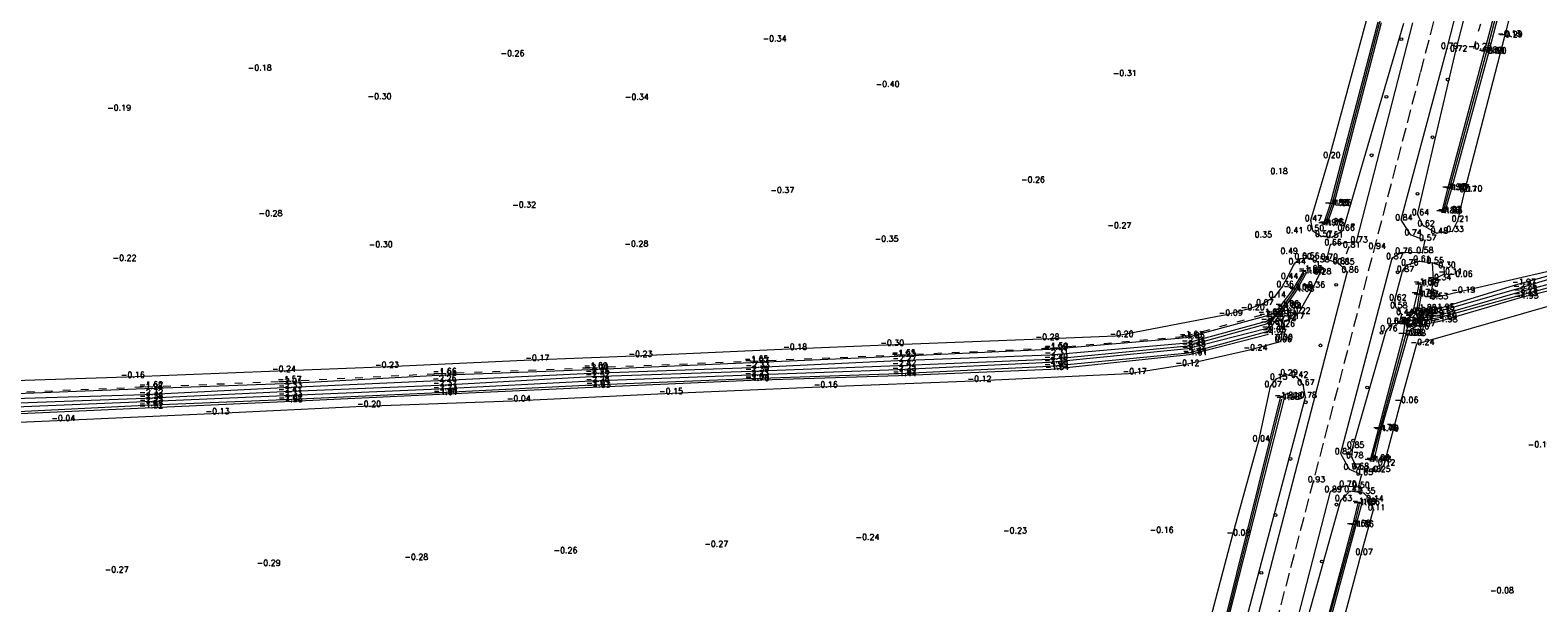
# Model space of a CAD drawing. Header units: metres. Extents: x 102665 to 103901, y 415762 to 419767.
# Tile 38 of 93: x 103109 to 103369, y 418422 to 418521. Entities that reach past the tile are written whole.
import ezdxf

# ---------------------------------------------------------------- set-up
doc = ezdxf.new("R2010")
doc.units = ezdxf.units.M
doc.header["$MEASUREMENT"] = 0
doc.linetypes.add('DGN Style 3', pattern=[3.301553, 2.358252, -0.943301])
doc.linetypes.add('DGN Style 5', pattern=[3.099898, 1.328528, -1.77137])
for name, color, linetype, lineweight in [('00-Aslijn', 5, 'DGN Style 3', 0), ('B-GV-GR-BOOM-S', 90, 'Continuous', 13), ('DTM-Bodemsloot', 162, 'Continuous', 0), ('DTM-Hoogtecijfer', 7, 'Continuous', 0), ('DTM-Kant-asfalt', 137, 'Continuous', 0), ('DTM_hoogtelijn', 251, 'DGN Style 5', 0), ('DTM_talud', 94, 'Continuous', 0)]:
    doc.layers.add(name, color=color, linetype=linetype, lineweight=lineweight)
doc.styles.get("Standard").update_dxf_attribs({"font": 'txt.shx'})

# ---------------------------------------------------------------- blocks, each defined once
blk = doc.blocks.new('145_13')
at = {"layer": 'B-GV-GR-BOOM-S'}
blk.add_circle((0, 0), 0.025, dxfattribs=at)
at = {"layer": 'B-GV-GR-BOOM-S', "extrusion": (0, 0, -1)}
for start, end in [(0, 180), (180, 0)]:
    blk.add_arc((0, 0), 0.025, start, end, dxfattribs=at)
blk = doc.blocks.new('145_14')
at = {"layer": 'B-GV-GR-BOOM-S'}
blk.add_circle((0, 0), 0.025, dxfattribs=at)
at = {"layer": 'B-GV-GR-BOOM-S', "extrusion": (0, 0, -1)}
for start, end in [(0, 180), (180, 0)]:
    blk.add_arc((0, 0), 0.025, start, end, dxfattribs=at)
blk = doc.blocks.new('145_6')
at = {"layer": 'B-GV-GR-BOOM-S'}
blk.add_circle((0, 0), 0.025, dxfattribs=at)
at = {"layer": 'B-GV-GR-BOOM-S', "extrusion": (0, 0, -1)}
for start, end in [(0, 180), (180, 0)]:
    blk.add_arc((0, 0), 0.025, start, end, dxfattribs=at)
blk = doc.blocks.new('145_18')
at = {"layer": 'B-GV-GR-BOOM-S'}
blk.add_circle((0, 0), 0.025, dxfattribs=at)
at = {"layer": 'B-GV-GR-BOOM-S', "extrusion": (0, 0, -1)}
for start, end in [(0, 180), (180, 0)]:
    blk.add_arc((0, 0), 0.025, start, end, dxfattribs=at)
blk = doc.blocks.new('145_16')
at = {"layer": 'B-GV-GR-BOOM-S'}
blk.add_circle((0, 0), 0.025, dxfattribs=at)
at = {"layer": 'B-GV-GR-BOOM-S', "extrusion": (0, 0, -1)}
for start, end in [(0, 180), (180, 0)]:
    blk.add_arc((0, 0), 0.025, start, end, dxfattribs=at)
blk = doc.blocks.new('145_19')
at = {"layer": 'B-GV-GR-BOOM-S'}
blk.add_circle((0, 0), 0.025, dxfattribs=at)
at = {"layer": 'B-GV-GR-BOOM-S', "extrusion": (0, 0, -1)}
for start, end in [(0, 180), (180, 0)]:
    blk.add_arc((0, 0), 0.025, start, end, dxfattribs=at)
blk = doc.blocks.new('145_20')
at = {"layer": 'B-GV-GR-BOOM-S'}
blk.add_circle((0, 0), 0.025, dxfattribs=at)
at = {"layer": 'B-GV-GR-BOOM-S', "extrusion": (0, 0, -1)}
for start, end in [(0, 180), (180, 0)]:
    blk.add_arc((0, 0), 0.025, start, end, dxfattribs=at)
blk = doc.blocks.new('145_12')
at = {"layer": 'B-GV-GR-BOOM-S'}
blk.add_circle((0, 0), 0.025, dxfattribs=at)
at = {"layer": 'B-GV-GR-BOOM-S', "extrusion": (0, 0, -1)}
for start, end in [(0, 180), (180, 0)]:
    blk.add_arc((0, 0), 0.025, start, end, dxfattribs=at)
blk = doc.blocks.new('145_11')
at = {"layer": 'B-GV-GR-BOOM-S'}
blk.add_circle((0, 0), 0.025, dxfattribs=at)
at = {"layer": 'B-GV-GR-BOOM-S', "extrusion": (0, 0, -1)}
for start, end in [(0, 180), (180, 0)]:
    blk.add_arc((0, 0), 0.025, start, end, dxfattribs=at)
blk = doc.blocks.new('145_21')
at = {"layer": 'B-GV-GR-BOOM-S'}
blk.add_circle((0, 0), 0.025, dxfattribs=at)
at = {"layer": 'B-GV-GR-BOOM-S', "extrusion": (0, 0, -1)}
for start, end in [(0, 180), (180, 0)]:
    blk.add_arc((0, 0), 0.025, start, end, dxfattribs=at)
blk = doc.blocks.new('145_9')
at = {"layer": 'B-GV-GR-BOOM-S'}
blk.add_circle((0, 0), 0.025, dxfattribs=at)
at = {"layer": 'B-GV-GR-BOOM-S', "extrusion": (0, 0, -1)}
for start, end in [(0, 180), (180, 0)]:
    blk.add_arc((0, 0), 0.025, start, end, dxfattribs=at)
blk = doc.blocks.new('145_22')
at = {"layer": 'B-GV-GR-BOOM-S'}
blk.add_circle((0, 0), 0.025, dxfattribs=at)
at = {"layer": 'B-GV-GR-BOOM-S', "extrusion": (0, 0, -1)}
for start, end in [(0, 180), (180, 0)]:
    blk.add_arc((0, 0), 0.025, start, end, dxfattribs=at)

msp = doc.modelspace()

# ---------------------------------------------------------------- linework, layer by layer
at = {"layer": '00-Aslijn'}
msp.add_lwpolyline([(103634.77, 419606.47), (103594.15, 419450.91), (103588.13, 419428.11), (103562.81, 419332.18), (103544.92, 419263.66), (103518.82, 419163.68), (103489.87, 419052.8), (103450.55, 418902.7), (103348.69, 418513.85), (103321.3, 418409.29), (103298.46, 418322.38)], dxfattribs=at)
at = {"layer": 'DTM-Bodemsloot', "extrusion": (-0.001176, -0.001526, 0.999998), "elevation": -761.81, "flags": 128}
msp.add_lwpolyline([(102965.83, 418451.68), (102973.41, 418451.97), (103000.18, 418453.07), (103024.88, 418454.15), (103052.08, 418455.39), (103076.56, 418456.58), (103102.33, 418457.69), (103128.87, 418458.73), (103152.86, 418459.63), (103179.49, 418461.02), (103205.64, 418462.03), (103233.27, 418463.24), (103258.5, 418464.33), (103284.77, 418465.52), (103308.34, 418467.53), (103321.86, 418471.23), (103323.15, 418471.61), (103324.62, 418472.97), (103326.8, 418475.89), (103328.62, 418479.04), (103329, 418478.76), (103327.24, 418475.58), (103325.09, 418472.53), (103324.24, 418471.3), (103322.36, 418468.54), (103308.7, 418464.86), (103284.82, 418462.53), (103258.73, 418461.28), (103233.32, 418460.41), (103205.94, 418459.32), (103179.61, 418457.97), (103152.93, 418456.81), (103128.89, 418455.79), (103102.43, 418454.49), (103077.01, 418453.44), (103052.2, 418452.37), (103024.85, 418451.2), (102999.93, 418450.15), (102973.85, 418449.11), (102966.01, 418448.9)], dxfattribs=at)
at = {"layer": 'DTM-Bodemsloot', "extrusion": (0.000103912, -0.019658, 0.999807), "elevation": -8217.79, "flags": 128}
msp.add_lwpolyline([(105176.38, 417820.7), (105184.34, 417820.96), (105210.58, 417821.79), (105235.35, 417823.03), (105262.7, 417823.99), (105287.16, 417825.17), (105312.99, 417825.94), (105339.46, 417826.6), (105363.42, 417827.66), (105389.99, 417828.74), (105416.36, 417829.86), (105443.94, 417830.73), (105469.23, 417831.77), (105495.47, 417832.63), (105519.06, 417834.56), (105532.75, 417838.21), (105534.32, 417839.21), (105532.89, 417836.93), (105519.14, 417833.51), (105495.36, 417831.3), (105469.21, 417830.14), (105443.83, 417829.36), (105416.38, 417828.48), (105390.09, 417827.23), (105363.43, 417826.25), (105339.46, 417825.31), (105312.97, 417824.36), (105287.56, 417823.41), (105262.67, 417822.27), (105235.37, 417821.42), (105210.29, 417820.43), (105184.29, 417819.47), (105176.46, 417819.3)], dxfattribs=at)
at = {"layer": 'DTM-Bodemsloot'}
for points in [[(103408.1, 418781.32, -1.89), (103406.82, 418775.91, -1.96), (103402.84, 418760.78, -1.91), (103396.72, 418738.38, -1.95), (103390.93, 418716.18, -1.92), (103384.94, 418693.65, -1.96), (103380.29, 418675.69, -1.96), (103378.36, 418667.83, -1.99), (103373.73, 418649.97, -2.01), (103368.26, 418627.98, -1.92), (103362, 418602.97, -1.97), (103354.83, 418574.78, -1.95), (103347.49, 418545.29, -1.95), (103341.65, 418522.52, -1.97), (103333.45, 418491.08, -1.9), (103332.33, 418487.79, -1.86)], [(103352.71, 418489.95, -1.93), (103353.74, 418493.75, -1.95), (103360.09, 418517.29, -2), (103367.4, 418545.28, -1.95), (103375.12, 418573.84, -1.95), (103380.64, 418594.8, -1.97), (103388.17, 418622.64, -1.97), (103392.59, 418638.78, -1.92), (103397.61, 418657.21, -1.92), (103399.9, 418666.17, -2.04), (103400.93, 418670.21, -1.95)], [(103347.8, 418471.35, -2.33), (103347.8, 418471.35, -2.33), (103351.74, 418471.99, -2.27), (103365.82, 418476.08, -2.25), (103371.18, 418477.54, -2.45), (103393.46, 418479.95, -2.36), (103415.54, 418482.01, -2.38), (103439.49, 418483.86, -2.42), (103461.07, 418485.62, -2.4), (103485.68, 418487.72, -2.42), (103506.45, 418489.65, -2.36), (103518.43, 418490.47, -2.37)], [(103348.32, 418472.07, -2.22), (103348.32, 418472.07, -2.22), (103351.57, 418472.62, -2.17), (103365.72, 418476.69, -2.26), (103371.04, 418478.31, -2.38), (103393.4, 418480.65, -2.34), (103415.55, 418482.62, -2.31), (103439.47, 418484.55, -2.27), (103461.11, 418486.46, -2.38), (103485.64, 418488.63, -2.25), (103506.31, 418490.43, -2.27), (103518.43, 418490.47, -2.37), (103506.44, 418489.08, -2.25), (103485.78, 418486.98, -2.22), (103461.21, 418485.05, -2.24), (103439.45, 418483.07, -2.22), (103415.68, 418481.32, -2.23), (103393.53, 418479.43, -2.24), (103371.44, 418476.96, -2.28), (103365.83, 418475.46, -2.15), (103351.87, 418471.62, -2.2), (103347.83, 418470.83, -2.21), (103347.83, 418470.83, -2.21)], [(102965.99, 418451.05, -2.42), (102973.76, 418451.23, -2.42), (102999.96, 418452.19, -2.44), (103024.85, 418453.44, -2.5), (103052.25, 418454.47, -2.52), (103076.91, 418455.9, -2.41), (103102.57, 418456.77, -2.38), (103129.01, 418457.75, -2.38), (103152.91, 418458.89, -2.41), (103179.63, 418460, -2.37), (103205.89, 418461.47, -2.32), (103233.39, 418462.4, -2.39), (103258.73, 418463.38, -2.42), (103284.9, 418464.49, -2.4), (103308.59, 418466.76, -2.45), (103322.2, 418470.57, -2.6), (103323.79, 418472.01, -1.95), (103324.98, 418473.4, -1.82), (103327.09, 418476.39, -1.75), (103328.72, 418479.35, -1.67)], [(103348.72, 418477.12, -1.76), (103348.45, 418475.39, -1.85), (103347.96, 418472.38, -2.14), (103348.32, 418472.07, -2.22)], [(103340.35, 418447.1, -1.6), (103341.75, 418452.26, -1.79), (103346.19, 418468.64, -1.86), (103346.6, 418470.28, -2.3), (103347.83, 418470.83, -2.21)], [(103273.08, 418259.2, -2.15), (103275.41, 418268.09, -2.01), (103283.08, 418296.86, -1.93), (103290.49, 418324.97, -1.94), (103295.59, 418344.39, -1.98), (103301.74, 418368.56, -1.91), (103308.77, 418394.97, -1.88), (103315.43, 418419.78, -1.93), (103324.85, 418457.59, -1.98)], [(103338.15, 418439.43, -1.67), (103337.29, 418435.74, -1.71), (103331.54, 418414.79, -1.74), (103324.13, 418385.88, -1.68), (103318.77, 418365.86, -1.71), (103313.41, 418345.37, -1.74), (103305.66, 418316.3, -1.74), (103298.28, 418288.59, -1.71), (103292.26, 418265.33, -1.81), (103287.48, 418246.12, -1.76), (103280.28, 418218.93, -1.63), (103278.12, 418210.27, -1.6), (103276.59, 418204.21, -1.4), (103275.31, 418198.76, -1.38)]]:
    msp.add_polyline3d(points, dxfattribs=at)
at = {"layer": 'DTM-Kant-asfalt'}
for points in [[(103360.8, 418547.45, 0.74), (103353.24, 418518.06, 0.79), (103345.37, 418488.49, 0.84), (103346.96, 418485.94, 0.74), (103349.49, 418485, 0.57), (103348.99, 418482.86, 0.58), (103345.36, 418482.77, 0.76), (103343.8, 418481.81, 0.87), (103334.96, 418448.2, 0.82), (103336.46, 418445.54, 0.77), (103338.57, 418444.61, 0.65), (103337.98, 418442.39, 0.5), (103335.73, 418442.59, 0.7), (103333.19, 418441.67, 0.89), (103326.59, 418416.01, 0.79), (103319.04, 418387.9, 0.76), (103313.46, 418365.83, 0.81), (103308.52, 418346.87, 0.77), (103301.17, 418318.32, 0.72), (103293.82, 418289.93, 0.72), (103287.71, 418266.52, 0.82), (103282.82, 418247.21, 0.93)], [(103347.34, 418522.42, 0.86), (103337.66, 418484.68, 0.73), (103333.17, 418484.21, 0.66), (103332.52, 418481.73, 0.7), (103334.59, 418481.01, 0.81), (103336.11, 418479.52, 0.86), (103320.41, 418419.09, 0.79), (103313.78, 418393.7, 0.76), (103306.98, 418367.5, 0.79), (103300.77, 418343.33, 0.78), (103295.67, 418323.87, 0.74), (103288.32, 418295.48, 0.72), (103280.95, 418266.76, 0.8), (103278.64, 418258.24, 0.83), (103277.02, 418256.68, 0.77), (103275.12, 418255.49, 0.69), (103272.94, 418254.97, 0.63), (103268.08, 418255.01, 0.53), (103267.88, 418252.8, 0.48)]]:
    msp.add_polyline3d(points, dxfattribs=at)
at = {"layer": 'DTM_hoogtelijn', "extrusion": (0.004297, 0.012886, 0.999908), "elevation": 5837.3, "flags": 128}
msp.add_lwpolyline([(103335.4, 418443.34), (103334.42, 418440.41)], dxfattribs=at)
at = {"layer": 'DTM_hoogtelijn'}
for points in [[(103357.92, 418518.01, -0.26), (103365.66, 418546.06, -0.45), (103373.34, 418574.29, -0.69), (103379.49, 418595.18, -0.95), (103387.19, 418622.87, -1.05), (103391.53, 418638.89, -0.97), (103396.56, 418657.4, -1.03)], [(102965.88, 418452.66, -1.59), (102973.52, 418452.96, -1.62), (103000.48, 418454.03, -1.54), (103024.84, 418455.07, -1.67), (103052.2, 418456.25, -1.64), (103076.54, 418457.55, -1.5), (103102.44, 418458.59, -1.57), (103128.99, 418459.71, -1.61), (103152.82, 418460.65, -1.57), (103179.57, 418462, -1.66), (103205.61, 418463, -1.69), (103233.27, 418464.14, -1.65), (103258.67, 418465.2, -1.65), (103284.93, 418466.38, -1.59), (103308.19, 418468.4, -1.61), (103321.76, 418472.21, -1.65)]]:
    msp.add_polyline3d(points, dxfattribs=at)
at = {"layer": 'DTM_talud', "extrusion": (-0.000189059, -0.001283, 0.999999), "elevation": -556.39, "flags": 128}
msp.add_lwpolyline([(102966.24, 418447.76), (102967.24, 418447.85), (102982.45, 418448.1), (103008.09, 418449.08), (103034.25, 418450.16), (103060.88, 418451.19), (103087.25, 418452.4), (103113.85, 418453.56), (103140.43, 418454.74), (103166.54, 418456), (103192.32, 418456.95), (103218.56, 418458.19), (103245.22, 418459.33), (103271.69, 418460.35), (103298.43, 418461.62), (103307.53, 418463.07), (103319.25, 418465.73), (103324.6, 418467.17), (103324.74, 418467.5), (103325.11, 418469.86), (103325.36, 418470.75), (103326.74, 418471.17), (103327.79, 418472.07), (103330.31, 418476.55), (103331.37, 418478.84), (103331.08, 418480.9), (103329.34, 418481.51), (103328, 418481.42), (103326.98, 418480.56), (103325.68, 418478.04), (103324.91, 418476.64), (103323.55, 418474.84), (103321.4, 418473.5), (103318.79, 418472.67), (103314.99, 418471.71), (103296.19, 418468.05), (103283.43, 418467.54), (103256.66, 418466.53), (103239.94, 418465.84), (103213.29, 418464.62), (103195.52, 418463.94), (103169.62, 418462.75), (103151.88, 418462.04), (103125.84, 418461), (103106.52, 418460.35), (103080.1, 418458.98), (103068.08, 418458.47), (103041.92, 418457.31), (103027.85, 418456.82), (103001.78, 418455.51), (102985.22, 418454.8), (102965.75, 418454.27)], dxfattribs=at)
at = {"layer": 'DTM_talud'}
for points in [[(103355.09, 418488.3, 0.21), (103354.18, 418486.49, 0.33), (103351.47, 418486.2, 0.48), (103349.19, 418487.48, 0.62), (103348.22, 418489.4, 0.64), (103354.8, 418517.62, 0.72), (103362.34, 418546.91, 0.59), (103370.2, 418575.25, 0.16), (103375.61, 418596.42, 0.5), (103382.94, 418623.91, 0.62), (103388.52, 418641.14, 0.34), (103394.14, 418667.65, 0.5), (103396.08, 418669.44, 0.21), (103399.19, 418671.45, -0.1), (103403.21, 418671.13, -0.17), (103398.35, 418652.71, -0.6), (103390.99, 418625.65, -0.51), (103385.62, 418605.22, -0.41), (103384.29, 418599.86, -0.42), (103377.06, 418573.1, -0.54), (103369.92, 418546.49, -0.39), (103363.2, 418520.07, -0.29), (103356.29, 418493.49, -0.1)], [(103352.39, 418489.74, -1.86), (103353.42, 418493.83, -1.92), (103359.74, 418517.41, -1.89), (103367.13, 418545.36, -1.87), (103374.78, 418573.98, -1.9), (103380.34, 418594.87, -1.93), (103387.84, 418622.67, -1.91), (103392.37, 418638.79, -1.86), (103397.31, 418657.31, -1.87), (103399.56, 418666.2, -1.94), (103399.86, 418670.3, -1.05), (103401.29, 418670.37, -1.85), (103400.29, 418666.03, -1.96), (103397.9, 418657.12, -1.89), (103392.82, 418638.71, -1.82), (103388.46, 418622.46, -1.89), (103380.98, 418594.84, -1.89), (103375.35, 418573.84, -1.91), (103367.67, 418545.29, -1.9), (103360.45, 418517.25, -1.9), (103354.03, 418493.68, -1.87), (103352.84, 418489.72, -1.86)], [(103324.56, 418457.86, -1.81), (103315.14, 418419.91, -2.02), (103308.43, 418395.06, -1.82), (103301.4, 418368.67, -1.87), (103295.36, 418344.59, -1.82), (103290.13, 418325.08, -1.85), (103282.72, 418297.02, -1.88), (103275.15, 418268.14, -1.9), (103272.82, 418259.27, -2.04), (103272.12, 418257.2, -1.97), (103272.45, 418257.09, -1.99), (103273.26, 418259.1, -2.08), (103275.59, 418268.07, -1.97), (103283.26, 418296.79, -1.79), (103290.72, 418324.96, -1.82), (103295.77, 418344.34, -1.88), (103301.96, 418368.63, -1.83), (103309.01, 418394.86, -1.81), (103315.66, 418419.78, -1.87), (103325.3, 418457.74, -1.78)]]:
    msp.add_polyline3d(points, close=True, dxfattribs=at)
for points in [[(103339.8, 418524.24, -0.02), (103332.97, 418499.24, 0.2), (103329.78, 418488.37, 0.47), (103330.15, 418486.66, 0.5), (103331.55, 418485.69, 0.57), (103333.46, 418485.52, 0.51), (103335.43, 418486.73, 0.66), (103345.86, 418522.4, 0.78)], [(103341.93, 418522.45, -1.87), (103333.75, 418491, -1.85), (103332.55, 418487.56, -1.75), (103332.02, 418487.67, -1.91), (103333.16, 418491.07, -1.83), (103341.41, 418522.61, -1.85)], [(103375.88, 418475.03, -0.2), (103348.03, 418467.03, -0.24), (103345.26, 418457.06, -0.06), (103342.39, 418446.28, 0.12), (103341.59, 418445.13, 0.25), (103339.94, 418445.14, 0.48), (103337.88, 418445.65, 0.68), (103336.9, 418447.54, 0.78), (103337.05, 418449.32, 0.85), (103342.79, 418469.38, 0.76), (103343.89, 418470.64, 0.63), (103345.12, 418470.65, 0.42), (103345.54, 418472.23, 0.44), (103344.5, 418473.38, 0.58), (103344.33, 418474.71, 0.62), (103345.62, 418479.62, 0.87), (103346.38, 418480.75, 0.76), (103348.48, 418481.38, 0.61), (103350.74, 418481.09, 0.55), (103350.94, 418478.21, -0.34), (103350.39, 418474.91, -0.53), (103355.05, 418476.04, -0.19), (103380.96, 418482, -0.37)], [(103371.59, 418476.41, -1.99), (103365.93, 418475.02, -1.93), (103352, 418470.97, -1.98), (103348.2, 418470.2, -2.07), (103347.13, 418469.72, -2.06), (103346.53, 418468.6, -1.78), (103341.89, 418452.16, -1.7), (103340.62, 418446.85, -1.48), (103340.04, 418446.9, -1.47), (103341.5, 418452.36, -1.73), (103345.81, 418468.64, -1.8), (103346.02, 418470.36, -2.26), (103345.84, 418470.63, -2.44), (103346.24, 418471.38, -2.39), (103346.24, 418471.38, -2.39), (103347.37, 418472.22, -1.99), (103348.14, 418475.62, -1.76), (103348.5, 418477.44, -1.67), (103348.98, 418477.31, -1.67), (103348.77, 418475.34, -1.73), (103348.4, 418473.01, -1.88), (103348.7, 418472.52, -2), (103351.5, 418473.07, -1.95), (103365.52, 418477.42, -1.97), (103370.92, 418478.9, -2.06)], [(103350.94, 418478.21, -0.34), (103352.84, 418479.2, -0.1), (103352.8, 418480.31, 0.3), (103350.74, 418481.09, 0.55)], [(102966.1, 418449.33, -1.43), (102974, 418449.52, -1.39), (103000.08, 418450.55, -1.46), (103025, 418451.67, -1.51), (103052.49, 418452.75, -1.52), (103077.02, 418453.81, -1.56), (103102.45, 418454.86, -1.55), (103128.99, 418456.1, -1.52), (103153.04, 418457.19, -1.56), (103179.74, 418458.44, -1.61), (103206.07, 418459.67, -1.63), (103233.44, 418460.84, -1.7), (103258.8, 418461.64, -1.44), (103285.07, 418462.73, -1.54), (103308.9, 418465.26, -1.61), (103322.57, 418468.76, -1.37)], [(103318.72, 418419.48, 0.61), (103328.89, 418457.91, 0.78), (103328.49, 418460.07, 0.67), (103327.41, 418461.42, 0.42), (103325.58, 418461.8, 0.29), (103323.8, 418461.04, 0.15), (103322.83, 418459.77, 0.07), (103320.8, 418450.42, 0.04), (103316.32, 418434.2, -0.08), (103311.29, 418415.06, -0.12)], [(103289.91, 418247.33, -0.11), (103296.86, 418272.95, -0.03), (103303.56, 418299.55, -0.05), (103310.5, 418325.83, 0.04), (103317.65, 418352.75, 0), (103324.72, 418378.58, -0.05), (103331.57, 418404.7, 0.15), (103338.51, 418430.87, 0.07), (103340.65, 418438.54, 0.11), (103340.37, 418440.06, 0.14), (103338.96, 418441.38, 0.35), (103336.57, 418441.72, 0.43), (103334.97, 418440.13, 0.63), (103328.06, 418415.54, 0.66), (103320.96, 418387.53, 0.63), (103314.97, 418365.67, 0.68), (103310.22, 418346.57, 0.62), (103302.49, 418317.56, 0.69), (103295.26, 418289.35, 0.49), (103289.22, 418266.24, 0.73), (103284.29, 418246.9, 0.69)], [(103287.69, 418246.04, -1.66), (103292.58, 418265.34, -1.74), (103298.6, 418288.49, -1.64), (103305.93, 418316.31, -1.65), (103313.7, 418345.28, -1.61), (103319.04, 418365.89, -1.65), (103324.42, 418385.72, -1.57), (103331.93, 418414.65, -1.61), (103337.59, 418435.68, -1.66), (103338.63, 418439.5, -1.36), (103337.96, 418439.66, -1.49), (103336.99, 418435.81, -1.66), (103331.39, 418414.81, -1.72), (103323.8, 418385.93, -1.6), (103318.52, 418365.93, -1.67), (103313.22, 418345.4, -1.69), (103305.5, 418316.37, -1.69), (103298.09, 418288.64, -1.66), (103292.03, 418265.34, -1.72), (103287.19, 418246.2, -1.66)]]:
    msp.add_polyline3d(points, dxfattribs=at)

# ---------------------------------------------------------------- block references
at = {"layer": 'B-GV-GR-BOOM-S', "xscale": 10, "yscale": 10, "zscale": 10}
for name, p in [('145_12', (103345.42, 418519.62)), ('145_22', (103353.43, 418512.65)), ('145_20', (103342.85, 418509.68)), ('145_21', (103350.8, 418502.71)), ('145_19', (103340.31, 418499.61)), ('145_6', (103348.22, 418492.96)), ('145_16', (103337.08, 418487.61)), ('145_19', (103344.81, 418479.45)), ('145_14', (103334.21, 418477.28)), ('145_11', (103342.01, 418469.03)), ('145_9', (103331.51, 418466.84)), ('145_6', (103339.55, 418459.59)), ('145_21', (103328.95, 418457.05)), ('145_18', (103337.13, 418450.43)), ('145_18', (103326.31, 418447.28)), ('145_6', (103323.73, 418437.6)), ('145_13', (103334.26, 418439.41)), ('145_14', (103331.76, 418429.61)), ('145_14', (103321.3, 418427.66))]:
    msp.add_blockref(name, p, dxfattribs=at)

# ---------------------------------------------------------------- texts
at = {"layer": 'DTM-Hoogtecijfer', "linetype": 'Continuous', "lineweight": 0}
for s, p in [('-0.13', (103361.98, 418520.11)), ('-0.29', (103362.2, 418519.97)), ('-0.34', (103235.4, 418519.23)), ('0.79', (103352.24, 418517.97)), ('0.72', (103353.8, 418517.52)), ('-0.26', (103356.92, 418517.92)), ('-1.89', (103358.74, 418517.31)), ('-2.00', (103359.09, 418517.19)), ('-1.90', (103359.45, 418517.16)), ('-0.26', (103190.24, 418516.69)), ('-0.18', (103146.7, 418514.2)), ('-0.31', (103295.73, 418513.28)), ('-0.30', (103167.34, 418509.28)), ('-0.34', (103211.67, 418509.18)), ('-0.40', (103254.87, 418511.39)), ('-0.19', (103122.47, 418507.31)), ('0.20', (103331.97, 418499.15)), ('0.18', (103322.87, 418496.39)), ('-0.26', (103279.92, 418494.92)), ('-1.92', (103352.42, 418493.73)), ('-1.95', (103352.74, 418493.66)), ('-1.87', (103353.03, 418493.59)), ('-0.37', (103236.73, 418493.12)), ('-1.83', (103332.17, 418490.97)), ('-1.90', (103332.45, 418490.99)), ('-1.85', (103332.75, 418490.91)), ('-0.10', (103355.29, 418493.4)), ('0.17', (103355.43, 418493.31)), ('-0.28', (103148.55, 418489.12)), ('-0.32', (103192.25, 418490.61)), ('0.47', (103328.78, 418488.28)), ('0.47', (103328.78, 418488.28)), ('0.84', (103344.37, 418488.4)), ('0.64', (103347.22, 418489.3)), ('-1.86', (103351.39, 418489.65)), ('-1.86', (103351.39, 418489.65)), ('-1.93', (103351.71, 418489.86)), ('-1.86', (103351.84, 418489.63)), ('-0.27', (103294.81, 418487.05)), ('0.41', (103325.55, 418486.2)), ('0.50', (103329.15, 418486.57)), ('-1.91', (103331.02, 418487.58)), ('-1.86', (103331.33, 418487.7)), ('-1.75', (103331.55, 418487.47)), ('0.66', (103334.43, 418486.63)), ('0.74', (103345.96, 418485.84)), ('0.62', (103348.19, 418487.38)), ('0.48', (103350.47, 418486.11)), ('0.33', (103353.18, 418486.4)), ('0.21', (103354.09, 418488.2)), ('0.21', (103354.09, 418488.2)), ('-0.30', (103167.54, 418483.77)), ('-0.28', (103211.59, 418483.88)), ('-0.35', (103254.7, 418484.73)), ('0.35', (103320.16, 418485.46)), ('0.57', (103330.55, 418485.59)), ('0.66', (103332.17, 418484.12)), ('0.51', (103332.46, 418485.42)), ('0.81', (103335.36, 418483.72)), ('0.73', (103336.66, 418484.59)), ('0.94', (103339.77, 418483.49)), ('0.57', (103348.49, 418484.9)), ('-0.22', (103123.41, 418481.44)), ('0.49', (103324.61, 418482.63)), ('0.44', (103325.98, 418480.84)), ('0.50', (103327, 418481.7)), ('0.56', (103328.34, 418481.78)), ('0.58', (103330.08, 418481.17)), ('0.70', (103331.52, 418481.64)), ('0.81', (103333.59, 418480.92)), ('0.85', (103334.38, 418480.79)), ('0.87', (103342.8, 418481.72)), ('0.76', (103344.36, 418482.67)), ('0.76', (103345.38, 418480.65)), ('0.61', (103347.48, 418481.29)), ('0.58', (103347.99, 418482.77)), ('0.55', (103349.74, 418480.99)), ('0.55', (103349.74, 418480.99)), ('0.44', (103324.68, 418478.31)), ('-1.63', (103327.7, 418479.62)), ('-1.67', (103327.72, 418479.26)), ('-1.60', (103328.07, 418479.34)), ('0.28', (103330.37, 418479.11)), ('0.86', (103335.11, 418479.43)), ('0.87', (103344.63, 418479.52)), ('-0.34', (103349.94, 418478.11)), ('-0.34', (103349.94, 418478.11)), ('0.30', (103351.8, 418480.22)), ('-0.11', (103351.84, 418479.11)), ('-0.06', (103353.61, 418478.69)), ('0.36', (103323.91, 418476.91)), ('-1.69', (103325.87, 418476.47)), ('-1.75', (103326.09, 418476.29)), ('-1.68', (103326.31, 418476.16)), ('0.36', (103329.31, 418476.82)), ('-1.76', (103347.14, 418475.53)), ('-1.85', (103347.45, 418475.3)), ('-1.67', (103347.5, 418477.35)), ('-1.76', (103347.72, 418477.03)), ('-1.67', (103347.98, 418477.22)), ('-0.19', (103354.05, 418475.94)), ('-1.97', (103364.52, 418477.33)), ('-2.26', (103364.72, 418476.6)), ('-2.25', (103364.82, 418475.98)), ('-2.15', (103364.83, 418475.36)), ('-0.20', (103317.79, 418472.95)), ('0.07', (103320.4, 418473.77)), ('0.14', (103322.55, 418475.11)), ('-1.66', (103323.69, 418473.55)), ('-1.82', (103323.98, 418473.3)), ('-1.74', (103324.17, 418473.12)), ('0.62', (103343.33, 418474.62)), ('0.58', (103343.5, 418473.28)), ('-1.88', (103347.4, 418472.91)), ('-1.73', (103347.77, 418475.25)), ('-0.53', (103349.39, 418474.82)), ('-1.95', (103350.5, 418472.98)), ('-1.93', (103364.94, 418474.92)), ('-0.09', (103313.99, 418471.98)), ('-1.65', (103320.76, 418472.12)), ('-2.09', (103320.93, 418471.81)), ('-2.61', (103321.2, 418470.48)), ('-2.37', (103321.23, 418470.91)), ('-1.81', (103322.23, 418472.2)), ('-1.95', (103322.79, 418471.91)), ('-1.95', (103322.79, 418471.91)), ('-1.64', (103323.32, 418471.88)), ('0.26', (103324.11, 418470.13)), ('0.14', (103324.37, 418471.03)), ('0.17', (103325.74, 418471.44)), ('0.22', (103326.79, 418472.35)), ('0.63', (103342.89, 418470.54)), ('0.42', (103344.12, 418470.56)), ('0.44', (103344.54, 418472.13)), ('-2.44', (103344.84, 418470.54)), ('-2.44', (103344.84, 418470.54)), ('-2.26', (103345.02, 418470.27)), ('-2.39', (103345.24, 418471.28)), ('-2.39', (103345.24, 418471.28)), ('-2.30', (103345.6, 418470.18)), ('-2.27', (103346.07, 418471.61)), ('-2.27', (103346.07, 418471.61)), ('-1.99', (103346.37, 418472.12)), ('-2.33', (103346.8, 418471.26)), ('-2.21', (103346.83, 418470.73)), ('-2.21', (103346.83, 418470.73)), ('-2.14', (103346.96, 418472.29)), ('-2.07', (103347.2, 418470.11)), ('-2.22', (103347.32, 418471.97)), ('-2.22', (103347.32, 418471.97)), ('-2.00', (103347.7, 418472.43)), ('-2.17', (103350.57, 418472.52)), ('-2.27', (103350.74, 418471.89)), ('-2.20', (103350.87, 418471.53)), ('-1.98', (103351, 418470.87)), ('-0.28', (103282.43, 418467.82)), ('-0.20', (103295.19, 418468.33)), ('-1.61', (103307.19, 418468.31)), ('-1.95', (103307.42, 418468.11)), ('-2.30', (103321.37, 418469.64)), ('-2.03', (103321.44, 418469.13)), ('-1.37', (103321.57, 418468.66)), ('0.00', (103323.74, 418467.77)), ('0.76', (103341.79, 418469.29)), ('-1.80', (103344.81, 418468.55)), ('-1.86', (103345.19, 418468.54)), ('-1.78', (103345.53, 418468.5)), ('-2.06', (103346.13, 418469.63)), ('-2.06', (103346.13, 418469.63)), ('-0.23', (103212.29, 418464.9)), ('-0.18', (103238.94, 418466.11)), ('-0.30', (103255.67, 418466.8)), ('-1.93', (103257.58, 418464.91)), ('-1.65', (103257.67, 418465.11)), ('-1.99', (103283.85, 418466.1)), ('-1.59', (103283.93, 418466.28)), ('-2.31', (103283.97, 418465.14)), ('-2.35', (103307.56, 418467.19)), ('-2.45', (103307.59, 418466.67)), ('-2.32', (103307.64, 418466.14)), ('-1.91', (103307.77, 418465.44)), ('-1.61', (103307.9, 418465.17)), ('-0.24', (103318.26, 418466)), ('0.06', (103323.6, 418467.45)), ('-0.24', (103347.03, 418466.93)), ('-0.24', (103150.88, 418462.31)), ('-0.23', (103168.62, 418463.03)), ('-0.17', (103194.52, 418464.22)), ('-1.69', (103204.61, 418462.9)), ('-2.00', (103204.72, 418462.62)), ('-1.65', (103232.27, 418464.04)), ('-1.97', (103232.35, 418463.83)), ('-2.39', (103232.39, 418462.31)), ('-2.33', (103232.46, 418462.97)), ('-2.42', (103257.73, 418463.29)), ('-2.23', (103257.73, 418462.51)), ('-2.27', (103257.75, 418464.14)), ('-2.35', (103283.87, 418463.81)), ('-1.99', (103283.9, 418463.11)), ('-2.40', (103283.9, 418464.4)), ('-1.54', (103284.07, 418462.64)), ('-0.12', (103306.54, 418463.34)), ('-0.16', (103124.84, 418461.28)), ('-1.57', (103151.82, 418460.56)), ('-2.01', (103151.93, 418460.21)), ('-2.26', (103178.52, 418460.68)), ('-1.94', (103178.56, 418461.6)), ('-1.66', (103178.57, 418461.91)), ('-2.37', (103178.63, 418459.9)), ('-2.25', (103204.89, 418461.95)), ('-2.32', (103204.89, 418461.38)), ('-2.28', (103204.91, 418460.56)), ('-2.01', (103205.01, 418459.9)), ('-2.23', (103232.35, 418461.59)), ('-2.04', (103232.39, 418460.99)), ('-1.70', (103232.44, 418460.75)), ('-1.44', (103257.8, 418461.55)), ('-1.87', (103257.81, 418461.86)), ('-0.12', (103270.7, 418460.62)), ('-0.17', (103297.43, 418461.9)), ('0.15', (103322.8, 418460.95)), ('0.29', (103324.58, 418461.71)), ('0.42', (103326.41, 418461.33)), ('0.67', (103327.49, 418459.98)), ('-1.98', (103127.95, 418459.31)), ('-1.62', (103127.99, 418459.62)), ('-2.32', (103128, 418458.28)), ('-2.38', (103128.01, 418457.66)), ('-2.41', (103151.92, 418458.79)), ('-2.33', (103151.96, 418459.47)), ('-2.33', (103151.97, 418458.06)), ('-2.02', (103152, 418457.39)), ('-1.56', (103152.04, 418457.1)), ('-2.23', (103178.63, 418459.17)), ('-1.90', (103178.69, 418458.55)), ('-1.61', (103178.74, 418458.35)), ('-0.04', (103191.33, 418457.22)), ('-1.63', (103205.07, 418459.58)), ('-0.15', (103217.56, 418458.47)), ('-0.16', (103244.22, 418459.61)), ('0.07', (103321.83, 418459.68)), ('-1.81', (103323.56, 418457.77)), ('-1.81', (103323.56, 418457.77)), ('-1.98', (103323.85, 418457.5)), ('-1.78', (103324.3, 418457.65)), ('0.78', (103327.89, 418457.81)), ('-1.97', (103127.96, 418456.37)), ('-1.52', (103127.99, 418456.01)), ('-2.23', (103128.01, 418456.99)), ('-0.13', (103139.43, 418455.01)), ('-0.20', (103165.54, 418456.28)), ('-0.06', (103344.26, 418456.97)), ('-0.04', (103112.86, 418453.84)), ('-1.73', (103340.5, 418452.27)), ('-1.79', (103340.75, 418452.16)), ('-1.70', (103340.89, 418452.07)), ('0.04', (103319.8, 418450.32)), ('-0.19', (103367.22, 418449.31)), ('0.82', (103333.96, 418448.1)), ('0.78', (103335.9, 418447.44)), ('0.85', (103336.05, 418449.22)), ('-1.47', (103339.04, 418446.8)), ('-1.60', (103339.35, 418447.01)), ('-1.48', (103339.62, 418446.75)), ('0.77', (103335.46, 418445.45)), ('0.68', (103336.88, 418445.55)), ('0.65', (103337.57, 418444.52)), ('0.48', (103338.94, 418445.05)), ('0.25', (103340.59, 418445.04)), ('0.12', (103341.39, 418446.19)), ('0.12', (103341.39, 418446.19)), ('0.93', (103329.32, 418443.27)), ('0.89', (103332.19, 418441.58)), ('0.70', (103334.73, 418442.5)), ('0.43', (103335.58, 418441.62)), ('0.50', (103336.98, 418442.3)), ('0.63', (103333.97, 418440.04)), ('-1.49', (103336.96, 418439.57)), ('-1.49', (103336.96, 418439.57)), ('-1.67', (103337.15, 418439.33)), ('-1.36', (103337.63, 418439.41)), ('0.35', (103337.96, 418441.29)), ('0.14', (103339.37, 418439.97)), ('0.11', (103339.65, 418438.45)), ('0.11', (103339.65, 418438.45)), ('-0.23', (103276.82, 418434.46)), ('-0.16', (103302.08, 418434.56)), ('-0.08', (103315.32, 418434.1)), ('-1.66', (103335.99, 418435.72)), ('-1.71', (103336.29, 418435.65)), ('-1.66', (103336.59, 418435.59)), ('-0.27', (103225.35, 418432.15)), ('-0.24', (103251.4, 418433.34)), ('-0.29', (103148.24, 418428.88)), ('-0.28', (103173.67, 418429.91)), ('-0.26', (103199.37, 418431.05)), ('0.07', (103337.51, 418430.78)), ('-0.27', (103122.05, 418427.74)), ('-0.08', (103360.72, 418424.15))]:
    msp.add_text(s, height=1, dxfattribs=at).set_placement(p)

doc.saveas('drawing.dxf')
